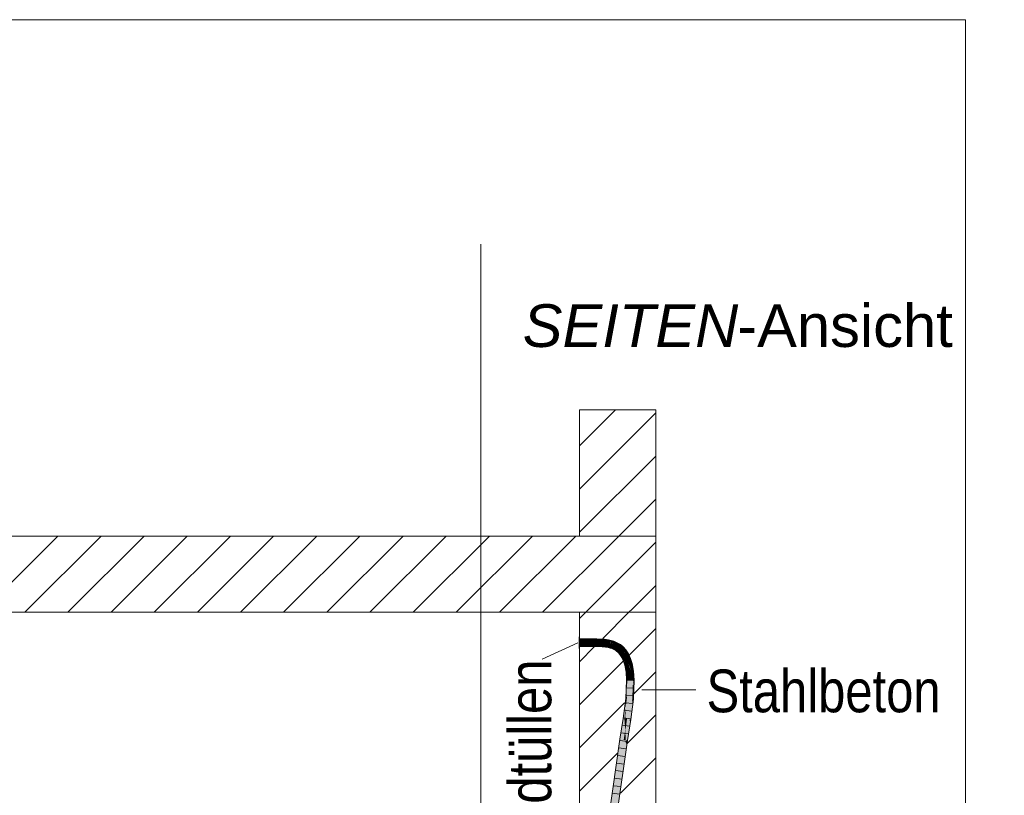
# Model space of a CAD drawing. Extents: x -620 to 300, y 62 to 1107.
# Tile 133 of 256: x 169 to 202, y 652 to 677. Entities that reach past the tile are written whole.
import ezdxf
from ezdxf.lldxf.tags import DXFTag

# ---------------------------------------------------------------- set-up
doc = ezdxf.new("R2010")
doc.units = 0
doc.layers.get('0').update_dxf_attribs({"lineweight": 35})
for name, color, linetype, lineweight, true_color in [('E_Detail_Beschriftung', 7, 'Continuous', 13, 0x009900), ('E_Detail_Wandschraffur', 7, 'Continuous', 5, 0xc0c0c0), ('E_Leerrohr 25-A06G9G0X8I', 7, 'Continuous', 9, 0xff8000), ('E_Leerrohr 25-Shading', 7, 'Continuous', 9, 0xff8000)]:
    doc.layers.add(name, color=color, linetype=linetype, lineweight=lineweight, true_color=true_color)
doc.layers.add('E_Detail_Linie_Text_Bem', color=7, linetype='Continuous', lineweight=13)
doc.styles.get("Standard").update_dxf_attribs({"font": 'ARIALN.TTF'})
tags = doc.linetypes.add('fein_strichliert', pattern=[4, 1, -2, 1]).pattern_tags.tags
tags[8:9] = [DXFTag(74, 4), DXFTag(75, 0), DXFTag(340, '0'), DXFTag(46, 0.0), DXFTag(50, 0.0), DXFTag(44, 0.0), DXFTag(45, 0.0)]
tags[6:7] = [DXFTag(74, 4), DXFTag(75, 0), DXFTag(340, '0'), DXFTag(46, 0.0), DXFTag(50, 0.0), DXFTag(44, 0.0), DXFTag(45, 0.0)]
tags[4:5] = [DXFTag(74, 4), DXFTag(75, 0), DXFTag(340, '0'), DXFTag(46, 0.0), DXFTag(50, 0.0), DXFTag(44, 0.0), DXFTag(45, 0.0)]
tags = doc.linetypes.add('fein_strichliert-A06G9G0V8I', pattern=[4, 1, -2, 1]).pattern_tags.tags
tags[8:9] = [DXFTag(74, 4), DXFTag(75, 0), DXFTag(340, '0'), DXFTag(46, 0.0), DXFTag(50, 0.0), DXFTag(44, 0.0), DXFTag(45, 0.0)]
tags[6:7] = [DXFTag(74, 4), DXFTag(75, 0), DXFTag(340, '0'), DXFTag(46, 0.0), DXFTag(50, 0.0), DXFTag(44, 0.0), DXFTag(45, 0.0)]
tags[4:5] = [DXFTag(74, 4), DXFTag(75, 0), DXFTag(340, '0'), DXFTag(46, 0.0), DXFTag(50, 0.0), DXFTag(44, 0.0), DXFTag(45, 0.0)]
tags = doc.linetypes.add('STRICHPUNKT2-A06G9G0Y8I', pattern=[12.7, 6.35, -3.175, 0, -3.175]).pattern_tags.tags
tags[10:11] = [DXFTag(74, 4), DXFTag(75, 0), DXFTag(340, '0'), DXFTag(46, 0.0), DXFTag(50, 0.0), DXFTag(44, 0.0), DXFTag(45, 0.0)]
tags[8:9] = [DXFTag(74, 4), DXFTag(75, 0), DXFTag(340, '0'), DXFTag(46, 0.0), DXFTag(50, 0.0), DXFTag(44, 0.0), DXFTag(45, 0.0)]
tags[6:7] = [DXFTag(74, 4), DXFTag(75, 0), DXFTag(340, '0'), DXFTag(46, 0.0), DXFTag(50, 0.0), DXFTag(44, 0.0), DXFTag(45, 0.0)]
tags[4:5] = [DXFTag(74, 4), DXFTag(75, 0), DXFTag(340, '0'), DXFTag(46, 0.0), DXFTag(50, 0.0), DXFTag(44, 0.0), DXFTag(45, 0.0)]

# ---------------------------------------------------------------- blocks, each defined once
blk = doc.blocks.new('Shading-A06G9FMP8I', base_point=(188.199, 722.684))
at = {"layer": 'E_Leerrohr 25-Shading', "color": 31, "true_color": 0xecb67f}
for points in [[(187.843, 656.835), (187.843, 657.025), (187.837, 656.835), (187.837, 657.025)], [(187.843, 656.835), (187.843, 657.025), (187.837, 656.835), (187.837, 657.025)], [(187.843, 656.96), (187.843, 656.835), (187.993, 656.96), (188.118, 656.835)], [(187.843, 656.96), (187.843, 656.835), (187.993, 656.96), (188.118, 656.835)], [(188.118, 656.835), (188.183, 656.835), (187.993, 656.96), (188.058, 656.96)], [(188.118, 656.835), (188.183, 656.835), (187.993, 656.96), (188.058, 656.96)], [(188.058, 656.96), (188.183, 656.835), (188.237, 656.96), (188.237, 656.889)], [(188.058, 656.96), (188.183, 656.835), (188.237, 656.96), (188.237, 656.889)], [(188.237, 656.889), (188.183, 656.835), (188.237, 656.849), (188.223, 656.835)], [(188.237, 656.889), (188.183, 656.835), (188.237, 656.849), (188.223, 656.835)], [(187.843, 656.802), (187.843, 656.835), (187.837, 656.802), (187.837, 656.835)], [(187.843, 656.802), (187.843, 656.835), (187.837, 656.802), (187.837, 656.835)], [(187.837, 656.645), (187.843, 656.645), (187.837, 656.802), (187.843, 656.802)], [(187.837, 656.645), (187.843, 656.645), (187.837, 656.802), (187.843, 656.802)], [(187.843, 656.835), (187.843, 656.71), (188.118, 656.835), (187.993, 656.71)], [(187.843, 656.835), (187.843, 656.71), (188.118, 656.835), (187.993, 656.71)], [(187.993, 656.71), (188.058, 656.71), (188.118, 656.835), (188.183, 656.835)], [(187.993, 656.71), (188.058, 656.71), (188.118, 656.835), (188.183, 656.835)], [(188.183, 656.835), (188.058, 656.71), (188.237, 656.781), (188.237, 656.71)], [(188.183, 656.835), (188.058, 656.71), (188.237, 656.781), (188.237, 656.71)], [(188.223, 656.835), (188.183, 656.835), (188.237, 656.82), (188.237, 656.781)], [(188.223, 656.835), (188.183, 656.835), (188.237, 656.82), (188.237, 656.781)], [(188.223, 656.835), (188.237, 656.835), (188.237, 656.849)], [(188.223, 656.835), (188.237, 656.835), (188.237, 656.849)], [(188.237, 656.835), (188.223, 656.835), (188.237, 656.82)], [(188.237, 656.835), (188.223, 656.835), (188.237, 656.82)]]:
    blk.add_solid(points, dxfattribs=at)
at = {"layer": 'E_Leerrohr 25-Shading', "color": 43, "true_color": 0xd7ab7f}
for points in [[(187.843, 656.923), (187.993, 656.961), (187.843, 656.96)], [(187.843, 656.923), (188.026, 656.925), (187.993, 656.961), (188.026, 656.948)], [(188.026, 656.948), (188.026, 656.962), (187.993, 656.961)], [(188.026, 656.962), (188.146, 656.927), (188.058, 656.962)], [(188.026, 656.962), (188.026, 656.948), (188.146, 656.927), (188.081, 656.926)], [(188.026, 656.948), (188.026, 656.925), (188.081, 656.926)], [(188.146, 656.927), (188.217, 656.929), (188.058, 656.962), (188.217, 656.965)], [(188.217, 656.929), (188.219, 656.929), (188.217, 656.965), (188.308, 656.965)], [(188.348, 656.965), (188.308, 656.965), (188.259, 656.929), (188.219, 656.929)], [(188.373, 656.965), (188.348, 656.965), (188.285, 656.929), (188.259, 656.929)], [(188.285, 656.929), (188.41, 656.929), (188.373, 656.965), (188.411, 656.965)], [(188.598, 656.92), (188.6, 656.956), (188.41, 656.929), (188.411, 656.965)], [(188.662, 656.914), (188.666, 656.95), (188.598, 656.92), (188.6, 656.956)], [(188.723, 656.906), (188.728, 656.943), (188.662, 656.914), (188.666, 656.95)], [(188.782, 656.897), (188.788, 656.933), (188.723, 656.906), (188.728, 656.943)], [(188.826, 656.888), (188.834, 656.924), (188.782, 656.897), (188.788, 656.933)], [(188.826, 656.888), (188.878, 656.913), (188.834, 656.924)], [(188.826, 656.888), (188.864, 656.879), (188.878, 656.913), (188.871, 656.884)], [(188.864, 656.879), (188.869, 656.878), (188.871, 656.884)], [(188.869, 656.878), (188.911, 656.866), (188.901, 656.907), (188.922, 656.901)], [(188.869, 656.878), (188.901, 656.907), (188.871, 656.884)], [(188.901, 656.907), (188.878, 656.913), (188.871, 656.884)], [(188.956, 656.852), (188.97, 656.886), (188.911, 656.866), (188.922, 656.901)], [(189.064, 656.805), (189.081, 656.838), (188.956, 656.852), (188.97, 656.886)], [(187.843, 656.71), (188.029, 656.748), (187.843, 656.746)], [(188.029, 656.748), (187.843, 656.71), (188.03, 656.727), (187.996, 656.713)], [(187.843, 656.71), (187.993, 656.711), (187.996, 656.713)], [(187.996, 656.713), (187.993, 656.711), (188.03, 656.713), (188.03, 656.712)], [(188.03, 656.727), (187.996, 656.713), (188.03, 656.713)], [(188.029, 656.748), (188.03, 656.727), (188.081, 656.749)], [(188.146, 656.751), (188.03, 656.727), (188.063, 656.714), (188.03, 656.713)], [(188.03, 656.727), (188.146, 656.751), (188.081, 656.749)], [(188.03, 656.713), (188.03, 656.712), (188.063, 656.714), (188.058, 656.712)], [(188.063, 656.714), (188.058, 656.712), (188.219, 656.719), (188.219, 656.715)], [(188.177, 656.751), (188.146, 656.751), (188.219, 656.719), (188.063, 656.714)], [(188.219, 656.752), (188.177, 656.751), (188.219, 656.745)], [(188.177, 656.751), (188.219, 656.719), (188.219, 656.745)], [(188.219, 656.752), (188.219, 656.752), (188.249, 656.74), (188.219, 656.745)], [(188.317, 656.728), (188.259, 656.752), (188.249, 656.74), (188.219, 656.752)], [(188.219, 656.745), (188.219, 656.719), (188.249, 656.74), (188.298, 656.719)], [(188.219, 656.719), (188.219, 656.715), (188.298, 656.719), (188.308, 656.715)], [(188.298, 656.719), (188.338, 656.719), (188.249, 656.74), (188.317, 656.728)], [(188.36, 656.721), (188.285, 656.752), (188.317, 656.728), (188.259, 656.752)], [(188.373, 656.715), (188.405, 656.715), (188.285, 656.752), (188.406, 656.752)], [(188.348, 656.715), (188.338, 656.719), (188.308, 656.715), (188.298, 656.719)], [(188.338, 656.719), (188.363, 656.719), (188.317, 656.728), (188.36, 656.721)], [(188.373, 656.715), (188.363, 656.719), (188.348, 656.715), (188.338, 656.719)], [(188.405, 656.715), (188.586, 656.707), (188.406, 656.752), (188.588, 656.742)], [(188.406, 656.752), (188.588, 656.742), (188.578, 656.744), (188.588, 656.742)], [(188.588, 656.742), (188.588, 656.743), (188.578, 656.744)], [(188.586, 656.707), (188.639, 656.702), (188.588, 656.742), (188.642, 656.735)], [(188.588, 656.742), (188.642, 656.735), (188.588, 656.743), (188.643, 656.738)], [(188.643, 656.738), (188.643, 656.738), (188.588, 656.743)], [(188.639, 656.702), (188.693, 656.695), (188.642, 656.735), (188.697, 656.727)], [(188.642, 656.735), (188.697, 656.727), (188.643, 656.738), (188.698, 656.73)], [(188.693, 656.695), (188.745, 656.687), (188.697, 656.727), (188.75, 656.717)], [(188.697, 656.727), (188.75, 656.717), (188.698, 656.73), (188.751, 656.72)], [(188.698, 656.73), (188.751, 656.72), (188.698, 656.731), (188.751, 656.722)], [(188.745, 656.687), (188.781, 656.679), (188.75, 656.717), (188.787, 656.708)], [(188.75, 656.717), (188.787, 656.708), (188.751, 656.72), (188.788, 656.711)], [(188.788, 656.713), (188.789, 656.715), (188.751, 656.722), (188.751, 656.723)], [(188.751, 656.72), (188.788, 656.711), (188.751, 656.722), (188.788, 656.713)], [(188.781, 656.679), (188.817, 656.671), (188.787, 656.708), (188.823, 656.698)], [(188.787, 656.708), (188.823, 656.698), (188.788, 656.711), (188.824, 656.701)], [(188.788, 656.713), (188.825, 656.704), (188.789, 656.715), (188.825, 656.706)], [(188.788, 656.711), (188.824, 656.701), (188.788, 656.713), (188.825, 656.704)], [(188.817, 656.671), (188.85, 656.662), (188.823, 656.698), (188.858, 656.686)], [(188.823, 656.698), (188.858, 656.686), (188.824, 656.701), (188.859, 656.69)], [(188.824, 656.701), (188.859, 656.69), (188.825, 656.704), (188.86, 656.693)], [(188.86, 656.695), (188.861, 656.697), (188.825, 656.706), (188.826, 656.707)], [(188.825, 656.704), (188.86, 656.693), (188.825, 656.706), (188.86, 656.695)], [(188.858, 656.686), (188.85, 656.662), (188.86, 656.685)], [(188.86, 656.685), (188.85, 656.662), (188.884, 656.67), (188.877, 656.653)], [(188.859, 656.69), (188.858, 656.686), (188.862, 656.689), (188.86, 656.685)], [(188.862, 656.689), (188.863, 656.692), (188.859, 656.69), (188.86, 656.693)], [(188.864, 656.694), (188.864, 656.696), (188.86, 656.695), (188.861, 656.697)], [(188.86, 656.693), (188.863, 656.692), (188.86, 656.695), (188.864, 656.694)], [(188.877, 656.679), (188.872, 656.685), (188.86, 656.685), (188.862, 656.689)], [(188.86, 656.685), (188.884, 656.67), (188.877, 656.679)], [(188.862, 656.689), (188.872, 656.685), (188.863, 656.692), (188.869, 656.689)], [(188.863, 656.692), (188.869, 656.689), (188.864, 656.694), (188.866, 656.693)], [(188.866, 656.693), (188.864, 656.696), (188.864, 656.694)], [(188.884, 656.67), (188.891, 656.687), (188.864, 656.696)], [(188.877, 656.653), (188.901, 656.643), (188.884, 656.67)], [(188.901, 656.643), (188.891, 656.687), (188.884, 656.67)], [(188.891, 656.687), (188.901, 656.643), (188.983, 656.645), (188.967, 656.615)], [(188.891, 656.687), (188.891, 656.687), (188.984, 656.648), (188.983, 656.645)], [(188.967, 656.615), (189.041, 656.57), (188.983, 656.645), (189.058, 656.594)], [(188.983, 656.645), (189.058, 656.594), (188.984, 656.648), (189.061, 656.598)], [(189.061, 656.598), (189.062, 656.6), (188.984, 656.648)], [(189.041, 656.57), (189.106, 656.516), (189.058, 656.594), (189.121, 656.532)], [(189.058, 656.594), (189.121, 656.532), (189.061, 656.598), (189.126, 656.537)], [(189.061, 656.598), (189.126, 656.537), (189.062, 656.6), (189.13, 656.541)], [(189.13, 656.541), (189.132, 656.543), (189.062, 656.6)], [(189.165, 656.744), (189.186, 656.774), (189.064, 656.805), (189.081, 656.838)], [(189.254, 656.67), (189.279, 656.697), (189.165, 656.744), (189.186, 656.774)], [(189.332, 656.584), (189.361, 656.606), (189.254, 656.67), (189.279, 656.697)], [(189.332, 656.584), (189.334, 656.581), (189.361, 656.606), (189.37, 656.592)], [(189.334, 656.581), (189.416, 656.456), (189.37, 656.592), (189.448, 656.474)], [(189.106, 656.516), (189.162, 656.455), (189.121, 656.532), (189.171, 656.462)], [(189.121, 656.532), (189.171, 656.462), (189.126, 656.537), (189.179, 656.468)], [(189.126, 656.537), (189.179, 656.468), (189.13, 656.541), (189.185, 656.472)], [(189.13, 656.541), (189.185, 656.472), (189.132, 656.543), (189.189, 656.476)], [(189.189, 656.476), (189.191, 656.477), (189.132, 656.543)], [(189.162, 656.455), (189.212, 656.379), (189.171, 656.462)], [(189.171, 656.462), (189.212, 656.379), (189.179, 656.468), (189.204, 656.42)], [(189.179, 656.468), (189.204, 656.42), (189.185, 656.472), (189.197, 656.45)], [(189.185, 656.472), (189.197, 656.45), (189.189, 656.476), (189.193, 656.469)], [(189.193, 656.469), (189.191, 656.477), (189.189, 656.476)], [(189.193, 656.469), (189.252, 656.366), (189.191, 656.477), (189.258, 656.369)], [(189.258, 656.369), (189.261, 656.371), (189.191, 656.477)], [(189.245, 656.362), (189.252, 656.366), (189.197, 656.45), (189.193, 656.469)], [(189.197, 656.45), (189.204, 656.42), (189.245, 656.362), (189.236, 656.357)], [(189.204, 656.42), (189.212, 656.379), (189.236, 656.357), (189.229, 656.353)], [(189.229, 656.353), (189.253, 656.302), (189.236, 656.357)], [(189.236, 656.357), (189.253, 656.302), (189.245, 656.362), (189.256, 656.328)], [(189.245, 656.362), (189.256, 656.328), (189.252, 656.366), (189.259, 656.349)], [(189.252, 656.366), (189.259, 656.349), (189.258, 656.369), (189.26, 656.363)], [(189.256, 656.328), (189.253, 656.302), (189.286, 656.237), (189.283, 656.236)], [(189.259, 656.349), (189.256, 656.328), (189.297, 656.241), (189.286, 656.237)], [(189.26, 656.363), (189.261, 656.371), (189.258, 656.369)], [(189.297, 656.241), (189.306, 656.245), (189.259, 656.349), (189.26, 656.363)], [(189.26, 656.363), (189.262, 656.37), (189.261, 656.371)], [(189.26, 656.363), (189.306, 656.245), (189.262, 656.37), (189.313, 656.247)], [(189.313, 656.247), (189.317, 656.249), (189.262, 656.37)], [(189.286, 656.237), (189.283, 656.236), (189.287, 656.232)], [(189.287, 656.232), (189.283, 656.236), (189.29, 656.212)], [(189.297, 656.241), (189.286, 656.237), (189.301, 656.219), (189.287, 656.232)], [(189.301, 656.219), (189.314, 656.206), (189.297, 656.241), (189.306, 656.245)], [(189.306, 656.245), (189.314, 656.206), (189.313, 656.247), (189.327, 656.195)], [(189.313, 656.247), (189.327, 656.195), (189.317, 656.249), (189.335, 656.187)], [(189.482, 656.312), (189.517, 656.325), (189.416, 656.456), (189.448, 656.474)], [(189.532, 656.152), (189.568, 656.16), (189.482, 656.312), (189.517, 656.325)], [(189.301, 656.219), (189.287, 656.232), (189.324, 656.107), (189.29, 656.212)], [(189.324, 656.107), (189.314, 656.206), (189.301, 656.219)], [(189.324, 656.107), (189.324, 656.104), (189.314, 656.206), (189.33, 656.137)], [(189.314, 656.206), (189.33, 656.137), (189.327, 656.195), (189.334, 656.164)], [(189.33, 656.137), (189.324, 656.104), (189.337, 656.107)], [(189.337, 656.107), (189.324, 656.104), (189.345, 655.991)], [(189.327, 656.195), (189.334, 656.164), (189.335, 656.187), (189.337, 656.18)], [(189.337, 656.107), (189.348, 656.11), (189.33, 656.137), (189.334, 656.164)], [(189.334, 656.164), (189.34, 656.17), (189.337, 656.18)], [(189.334, 656.164), (189.348, 656.11), (189.34, 656.17), (189.349, 656.11)], [(189.337, 656.18), (189.338, 656.184), (189.335, 656.187)], [(189.34, 656.17), (189.338, 656.184), (189.337, 656.18)], [(189.367, 655.87), (189.353, 656.065), (189.337, 656.107), (189.348, 656.11)], [(189.367, 655.87), (189.337, 656.107), (189.345, 655.991)], [(189.338, 656.184), (189.34, 656.17), (189.36, 656.112), (189.357, 656.112)], [(189.34, 656.17), (189.349, 656.11), (189.357, 656.112)], [(189.353, 656.065), (189.349, 656.11), (189.348, 656.11)], [(189.349, 656.11), (189.372, 655.87), (189.357, 656.112), (189.387, 655.872)], [(189.372, 655.87), (189.349, 656.11), (189.372, 655.87), (189.353, 656.065)], [(189.353, 656.065), (189.367, 655.87), (189.372, 655.87)], [(189.357, 656.112), (189.36, 656.112), (189.36, 656.112)], [(189.357, 656.112), (189.387, 655.872), (189.36, 656.112), (189.397, 655.873)], [(189.397, 655.873), (189.403, 655.874), (189.36, 656.112)], [(189.579, 655.895), (189.615, 655.9), (189.532, 656.152), (189.568, 656.16)], [(189.372, 655.87), (189.367, 655.87), (189.37, 655.819)], [(189.372, 655.87), (189.372, 655.87), (189.379, 655.694), (189.37, 655.819)], [(189.372, 655.87), (189.379, 655.694), (189.387, 655.872), (189.387, 655.752)], [(189.387, 655.752), (189.379, 655.694), (189.386, 655.611), (189.385, 655.611)], [(189.381, 655.519), (189.385, 655.601), (189.384, 655.594)], [(189.381, 655.519), (189.383, 655.439), (189.385, 655.601), (189.387, 655.476)], [(189.385, 655.601), (189.385, 655.611), (189.384, 655.594)], [(189.386, 655.611), (189.385, 655.611), (189.385, 655.601)], [(189.402, 655.611), (189.386, 655.611), (189.387, 655.476), (189.385, 655.601)], [(189.398, 655.834), (189.387, 655.752), (189.402, 655.611), (189.386, 655.611)], [(189.387, 655.872), (189.387, 655.752), (189.397, 655.873), (189.398, 655.834)], [(189.387, 655.476), (189.39, 655.323), (189.402, 655.611), (189.415, 655.611)], [(189.415, 655.611), (189.39, 655.323), (189.421, 655.611), (189.392, 655.172)], [(189.392, 655.172), (189.395, 655.007), (189.421, 655.611)], [(189.398, 655.834), (189.403, 655.874), (189.397, 655.873)], [(189.402, 655.611), (189.415, 655.611), (189.398, 655.834), (189.403, 655.874)], [(189.415, 655.611), (189.421, 655.611), (189.403, 655.874)], [(189.579, 655.895), (189.634, 655.609), (189.615, 655.9)], [(189.579, 655.895), (189.579, 655.889), (189.634, 655.609), (189.619, 655.609)], [(189.619, 655.609), (189.579, 655.889), (189.6, 655.609), (189.596, 655.643)], [(189.604, 655.265), (189.6, 655.597), (189.588, 655.386), (189.598, 655.609)], [(189.596, 655.643), (189.598, 655.609), (189.6, 655.609)], [(189.6, 655.609), (189.598, 655.609), (189.6, 655.597)], [(189.619, 655.609), (189.6, 655.609), (189.627, 655.43), (189.6, 655.597)], [(189.616, 655.177), (189.627, 655.43), (189.609, 655.228), (189.6, 655.597)], [(189.609, 655.228), (189.6, 655.597), (189.604, 655.265)], [(189.627, 655.43), (189.634, 655.609), (189.619, 655.609)], [(189.381, 655.519), (189.359, 655.01), (189.372, 655.009)], [(189.387, 655.293), (189.374, 655.15), (189.382, 655.008), (189.372, 655.009)], [(189.379, 655.402), (189.374, 655.15), (189.383, 655.439), (189.387, 655.293)], [(189.383, 655.439), (189.381, 655.519), (189.379, 655.402)], [(189.387, 655.293), (189.382, 655.008), (189.391, 655.153)], [(189.387, 655.476), (189.383, 655.439), (189.39, 655.323), (189.387, 655.293)], [(189.39, 655.323), (189.387, 655.293), (189.392, 655.172), (189.391, 655.153)], [(189.588, 655.385), (189.571, 654.992), (189.591, 654.99)], [(189.588, 655.385), (189.608, 654.989), (189.588, 655.386), (189.604, 655.265)], [(189.608, 654.989), (189.588, 655.385), (189.591, 654.99)], [(189.359, 655.01), (189.276, 654.353), (189.352, 654.662), (189.313, 654.348)], [(189.359, 655.01), (189.352, 654.662), (189.372, 655.009)], [(189.367, 654.919), (189.352, 654.662), (189.382, 655.008), (189.395, 655.007)], [(189.372, 655.009), (189.367, 654.919), (189.382, 655.008)], [(189.382, 655.008), (189.395, 655.007), (189.391, 655.153)], [(189.391, 655.153), (189.395, 655.007), (189.392, 655.172)], [(189.571, 654.992), (189.488, 654.323), (189.572, 654.992), (189.49, 654.322)], [(189.568, 654.96), (189.49, 654.322), (189.516, 654.319)], [(189.516, 654.319), (189.568, 654.963), (189.568, 654.96)], [(189.516, 654.319), (189.574, 654.719), (189.568, 654.963), (189.574, 654.75)], [(189.574, 654.75), (189.572, 654.992), (189.568, 654.963)], [(189.591, 654.99), (189.572, 654.992), (189.575, 654.725), (189.574, 654.75)], [(189.574, 654.719), (189.608, 654.989), (189.591, 654.99)], [(189.613, 655.096), (189.609, 655.228), (189.608, 654.989), (189.604, 655.265)], [(189.613, 655.096), (189.616, 655.177), (189.609, 655.228)], [(189.574, 654.719), (189.516, 654.319), (189.524, 654.318)], [(189.574, 654.75), (189.574, 654.719), (189.575, 654.725)], [(189.276, 654.353), (189.168, 653.67), (189.313, 654.348), (189.2, 653.666)], [(189.2, 653.666), (189.204, 653.665), (189.313, 654.348)], [(189.488, 654.323), (189.379, 653.64), (189.49, 654.322)], [(189.49, 654.322), (189.379, 653.64), (189.498, 654.153), (189.416, 653.635)], [(189.49, 654.322), (189.498, 654.153), (189.516, 654.319)], [(189.498, 654.153), (189.524, 654.318), (189.516, 654.319)], [(189.168, 653.67), (188.902, 651.798), (189.204, 653.665), (188.866, 651.281)], [(189.363, 653.525), (188.866, 650.026), (189.4, 653.522), (188.902, 650.023)], [(189.416, 653.635), (189.379, 653.64), (189.4, 653.522), (189.363, 653.525)]]:
    blk.add_solid(points, dxfattribs=at)
at = {"layer": 'E_Leerrohr 25-Shading', "color": 31, "true_color": 0xfabd7f}
for points in [[(188.028, 656.837), (188.026, 656.925), (187.843, 656.835), (187.843, 656.923)], [(188.026, 656.925), (188.028, 656.837), (188.081, 656.926), (188.118, 656.839)], [(188.118, 656.839), (188.183, 656.84), (188.081, 656.926), (188.146, 656.927)], [(188.146, 656.927), (188.183, 656.84), (188.217, 656.929), (188.217, 656.924)], [(188.183, 656.84), (188.218, 656.84), (188.217, 656.924)], [(188.219, 656.929), (188.217, 656.929), (188.217, 656.924)], [(188.218, 656.84), (188.219, 656.929), (188.217, 656.924)], [(188.259, 656.929), (188.219, 656.929), (188.223, 656.84), (188.218, 656.84)], [(188.285, 656.929), (188.259, 656.929), (188.248, 656.84), (188.223, 656.84)], [(188.248, 656.84), (188.408, 656.84), (188.285, 656.929), (188.41, 656.929)], [(188.408, 656.84), (188.593, 656.836), (188.41, 656.929), (188.598, 656.92)], [(188.653, 656.833), (188.662, 656.914), (188.593, 656.836), (188.598, 656.92)], [(188.712, 656.829), (188.723, 656.906), (188.653, 656.833), (188.662, 656.914)], [(188.769, 656.825), (188.782, 656.897), (188.712, 656.829), (188.723, 656.906)], [(188.812, 656.821), (188.826, 656.888), (188.769, 656.825), (188.782, 656.897)], [(188.826, 656.888), (188.812, 656.821), (188.864, 656.879), (188.821, 656.82)], [(188.028, 656.835), (188.028, 656.837), (187.843, 656.835)], [(187.843, 656.746), (188.029, 656.748), (187.843, 656.835), (188.028, 656.835)], [(188.118, 656.839), (188.028, 656.837), (188.117, 656.836), (188.028, 656.835)], [(188.117, 656.836), (188.028, 656.835), (188.115, 656.832), (188.028, 656.833)], [(188.028, 656.833), (188.029, 656.748), (188.115, 656.832), (188.081, 656.749)], [(188.109, 656.818), (188.081, 656.749), (188.155, 656.773), (188.146, 656.751)], [(188.179, 656.831), (188.115, 656.832), (188.155, 656.773), (188.109, 656.818)], [(188.117, 656.836), (188.115, 656.832), (188.181, 656.836), (188.179, 656.831)], [(188.183, 656.84), (188.118, 656.839), (188.181, 656.836), (188.117, 656.836)], [(188.146, 656.751), (188.177, 656.752), (188.155, 656.773)], [(188.177, 656.752), (188.146, 656.751), (188.177, 656.751)], [(188.177, 656.752), (188.179, 656.831), (188.155, 656.773)], [(188.177, 656.752), (188.219, 656.753), (188.179, 656.831), (188.187, 656.831)], [(188.219, 656.752), (188.219, 656.753), (188.177, 656.751), (188.177, 656.752)], [(188.179, 656.831), (188.187, 656.831), (188.181, 656.836), (188.184, 656.836)], [(188.184, 656.836), (188.183, 656.84), (188.181, 656.836)], [(188.218, 656.836), (188.218, 656.84), (188.184, 656.836), (188.183, 656.84)], [(188.218, 656.831), (188.218, 656.836), (188.187, 656.831), (188.184, 656.836)], [(188.187, 656.831), (188.219, 656.753), (188.218, 656.831)], [(188.224, 656.836), (188.223, 656.84), (188.218, 656.836), (188.218, 656.84)], [(188.227, 656.831), (188.224, 656.836), (188.218, 656.831), (188.218, 656.836)], [(188.218, 656.831), (188.219, 656.752), (188.227, 656.831), (188.259, 656.752)], [(188.248, 656.84), (188.223, 656.84), (188.25, 656.836), (188.224, 656.836)], [(188.224, 656.836), (188.227, 656.831), (188.25, 656.836), (188.252, 656.831)], [(188.227, 656.831), (188.259, 656.752), (188.252, 656.831), (188.285, 656.752)], [(188.285, 656.752), (188.406, 656.752), (188.248, 656.84), (188.408, 656.84)], [(188.406, 656.752), (188.578, 656.744), (188.408, 656.84), (188.492, 656.836)], [(188.493, 656.838), (188.408, 656.84), (188.492, 656.836)], [(188.593, 656.836), (188.493, 656.838), (188.593, 656.832), (188.492, 656.836)], [(188.578, 656.744), (188.588, 656.743), (188.492, 656.836), (188.593, 656.832)], [(188.643, 656.738), (188.652, 656.826), (188.588, 656.743), (188.593, 656.832)], [(188.593, 656.836), (188.593, 656.832), (188.653, 656.833), (188.652, 656.828)], [(188.593, 656.832), (188.652, 656.826), (188.652, 656.828)], [(188.698, 656.731), (188.71, 656.819), (188.643, 656.738), (188.652, 656.826)], [(188.653, 656.833), (188.652, 656.828), (188.712, 656.829), (188.711, 656.823)], [(188.652, 656.828), (188.652, 656.826), (188.711, 656.823), (188.71, 656.819)], [(188.751, 656.723), (188.767, 656.81), (188.698, 656.731), (188.71, 656.819)], [(188.768, 656.817), (188.711, 656.823), (188.767, 656.812), (188.71, 656.82)], [(188.71, 656.82), (188.71, 656.819), (188.767, 656.812), (188.767, 656.81)], [(188.712, 656.829), (188.711, 656.823), (188.769, 656.825), (188.768, 656.817)], [(188.789, 656.715), (188.808, 656.802), (188.751, 656.723), (188.767, 656.81)], [(188.81, 656.811), (188.768, 656.817), (188.809, 656.806), (188.767, 656.812)], [(188.767, 656.812), (188.767, 656.81), (188.809, 656.806), (188.808, 656.802)], [(188.769, 656.825), (188.768, 656.817), (188.812, 656.821), (188.81, 656.811)], [(188.826, 656.707), (188.847, 656.792), (188.789, 656.715), (188.808, 656.802)], [(188.811, 656.806), (188.808, 656.802), (188.849, 656.8), (188.847, 656.792)], [(188.809, 656.806), (188.808, 656.802), (188.811, 656.806)], [(188.814, 656.811), (188.81, 656.811), (188.811, 656.806), (188.809, 656.806)], [(188.821, 656.82), (188.812, 656.821), (188.814, 656.811), (188.81, 656.811)], [(188.851, 656.806), (188.814, 656.811), (188.849, 656.8), (188.811, 656.806)], [(188.853, 656.816), (188.821, 656.82), (188.851, 656.806), (188.814, 656.811)], [(188.826, 656.707), (188.849, 656.792), (188.847, 656.792)], [(188.826, 656.707), (188.861, 656.697), (188.849, 656.792), (188.863, 656.704)], [(188.849, 656.8), (188.847, 656.792), (188.851, 656.799), (188.849, 656.792)], [(188.849, 656.792), (188.886, 656.782), (188.869, 656.878), (188.911, 656.866)], [(188.849, 656.792), (188.869, 656.878), (188.853, 656.816)], [(188.852, 656.806), (188.851, 656.806), (188.851, 656.799), (188.849, 656.8)], [(188.863, 656.704), (188.886, 656.782), (188.849, 656.792)], [(188.853, 656.816), (188.851, 656.806), (188.852, 656.806)], [(188.853, 656.816), (188.869, 656.878), (188.864, 656.879)], [(188.861, 656.697), (188.864, 656.696), (188.863, 656.704)], [(188.864, 656.696), (188.886, 656.782), (188.863, 656.704)], [(188.864, 656.696), (188.891, 656.687), (188.886, 656.782), (188.923, 656.77)], [(188.923, 656.77), (188.956, 656.852), (188.886, 656.782), (188.911, 656.866)], [(188.984, 656.648), (189.024, 656.727), (188.891, 656.687), (188.923, 656.77)], [(188.923, 656.77), (189.024, 656.727), (188.924, 656.77), (189.028, 656.734)], [(189.028, 656.734), (189.064, 656.805), (188.924, 656.77), (188.956, 656.852)], [(189.062, 656.6), (189.114, 656.672), (188.984, 656.648), (189.024, 656.727)], [(189.028, 656.734), (189.024, 656.727), (189.127, 656.691), (189.118, 656.678)], [(189.024, 656.727), (189.114, 656.672), (189.118, 656.678)], [(189.127, 656.691), (189.165, 656.744), (189.028, 656.734), (189.064, 656.805)], [(189.132, 656.543), (189.193, 656.607), (189.062, 656.6), (189.114, 656.672)], [(189.209, 656.623), (189.118, 656.678), (189.198, 656.612), (189.114, 656.672)], [(189.114, 656.672), (189.193, 656.607), (189.198, 656.612)], [(189.127, 656.691), (189.118, 656.678), (189.225, 656.64), (189.209, 656.623)], [(189.225, 656.64), (189.254, 656.67), (189.127, 656.691), (189.165, 656.744)], [(189.191, 656.477), (189.262, 656.531), (189.132, 656.543), (189.193, 656.607)], [(189.209, 656.623), (189.193, 656.607), (189.299, 656.559), (189.262, 656.531)], [(189.225, 656.64), (189.209, 656.623), (189.325, 656.578), (189.299, 656.559)], [(189.325, 656.578), (189.332, 656.584), (189.225, 656.64), (189.254, 656.67)], [(189.325, 656.578), (189.262, 656.531), (189.333, 656.573), (189.32, 656.442)], [(189.32, 656.442), (189.339, 656.414), (189.334, 656.581), (189.416, 656.456)], [(189.332, 656.584), (189.325, 656.578), (189.334, 656.581), (189.333, 656.573)], [(189.191, 656.477), (189.32, 656.442), (189.262, 656.531)], [(189.191, 656.477), (189.261, 656.371), (189.32, 656.442), (189.323, 656.405)], [(189.261, 656.371), (189.317, 656.249), (189.323, 656.405), (189.334, 656.255)], [(189.317, 656.249), (189.338, 656.184), (189.334, 656.255)], [(189.323, 656.405), (189.339, 656.414), (189.32, 656.442)], [(189.334, 656.255), (189.4, 656.281), (189.323, 656.405), (189.339, 656.414)], [(189.338, 656.184), (189.4, 656.281), (189.334, 656.255)], [(189.338, 656.184), (189.36, 656.112), (189.4, 656.281), (189.446, 656.132)], [(189.339, 656.414), (189.41, 656.285), (189.416, 656.456), (189.482, 656.312)], [(189.339, 656.414), (189.4, 656.281), (189.41, 656.285)], [(189.41, 656.285), (189.4, 656.281), (189.479, 656.14), (189.456, 656.135)], [(189.4, 656.281), (189.446, 656.132), (189.456, 656.135)], [(189.479, 656.14), (189.532, 656.152), (189.41, 656.285), (189.482, 656.312)], [(189.403, 655.874), (189.491, 655.885), (189.36, 656.112), (189.446, 656.132)], [(189.533, 655.89), (189.446, 656.132), (189.507, 655.886)], [(189.446, 656.132), (189.491, 655.885), (189.507, 655.886)], [(189.479, 656.14), (189.456, 656.135), (189.577, 655.895), (189.533, 655.89)], [(189.577, 655.895), (189.579, 655.895), (189.479, 656.14), (189.532, 656.152)], [(189.421, 655.611), (189.395, 655.007), (189.482, 655.61), (189.395, 655.007)], [(189.395, 655.007), (189.483, 654.999), (189.482, 655.61), (189.51, 655.61)], [(189.421, 655.611), (189.51, 655.61), (189.403, 655.874), (189.491, 655.885)], [(189.483, 654.999), (189.571, 654.992), (189.51, 655.61), (189.598, 655.609)], [(189.507, 655.886), (189.491, 655.885), (189.507, 655.885)], [(189.507, 655.885), (189.491, 655.885), (189.559, 655.61), (189.51, 655.61)], [(189.534, 655.887), (189.533, 655.89), (189.507, 655.885), (189.507, 655.886)], [(189.598, 655.609), (189.534, 655.887), (189.559, 655.61), (189.507, 655.885)], [(189.577, 655.895), (189.533, 655.89), (189.579, 655.889), (189.534, 655.887)], [(189.579, 655.889), (189.534, 655.887), (189.596, 655.643)], [(189.534, 655.887), (189.598, 655.609), (189.596, 655.643)], [(189.579, 655.889), (189.579, 655.895), (189.577, 655.895)], [(189.4, 654.375), (189.395, 655.007), (189.349, 654.342), (189.352, 654.662)], [(189.483, 654.999), (189.395, 655.007), (189.4, 654.375)], [(189.4, 654.335), (189.488, 654.323), (189.483, 654.999), (189.571, 654.992)], [(189.483, 654.999), (189.483, 654.999), (189.4, 654.335), (189.4, 654.375)], [(189.352, 654.662), (189.313, 654.348), (189.349, 654.342)], [(189.342, 653.99), (189.313, 654.348), (189.292, 653.653), (189.204, 653.665)], [(189.349, 654.342), (189.313, 654.348), (189.344, 653.998), (189.342, 653.99)], [(189.344, 653.998), (189.343, 653.978), (189.395, 654.336), (189.4, 654.335)], [(189.4, 654.335), (189.343, 653.978), (189.345, 653.946)], [(189.349, 654.342), (189.344, 653.998), (189.395, 654.336)], [(189.379, 653.64), (189.4, 654.335), (189.358, 653.643), (189.345, 653.946)], [(189.4, 654.375), (189.349, 654.342), (189.395, 654.336)], [(189.4, 654.335), (189.379, 653.64), (189.488, 654.323)], [(189.4, 654.335), (189.4, 654.375), (189.395, 654.336)], [(189.343, 653.978), (189.342, 653.99), (189.292, 653.653)], [(189.343, 653.978), (189.292, 653.653), (189.358, 653.643)], [(189.342, 653.99), (189.343, 653.978), (189.344, 653.998)], [(189.204, 653.665), (188.866, 651.281), (189.292, 653.653), (188.851, 650.547)], [(189.358, 653.643), (189.292, 653.653), (188.866, 650.026), (188.851, 650.547)], [(189.358, 653.643), (188.866, 650.026), (189.363, 653.525)], [(189.379, 653.64), (189.358, 653.643), (189.363, 653.525)]]:
    blk.add_solid(points, dxfattribs=at)
blk = doc.blocks.new('Referenz-A06G9G0Z8I')
at = {"layer": 'E_Detail_Linie_Text_Bem', "linetype": 'fein_strichliert-A06G9G0V8I', "ltscale": 0.65}
for p, q in [((200.496, 677.262), (137.726, 677.262)), ((200.496, 615.945), (200.496, 677.262)), ((184.615, 617.026), (184.615, 669.906))]:
    blk.add_line(p, q, dxfattribs=at)
at = {"layer": 'E_Detail_Linie_Text_Bem', "linetype": 'Continuous', "ltscale": 0.13}
for p, q in [((187.843, 664.469), (190.343, 664.469)), ((187.843, 660.334), (187.843, 664.469)), ((190.343, 664.469), (190.343, 660.334)), ((190.343, 660.334), (139.016, 660.334)), ((190.343, 660.334), (187.843, 660.334)), ((190.343, 657.834), (190.343, 660.334)), ((139.016, 657.834), (187.843, 657.834)), ((149.408, 657.834), (190.343, 657.834)), ((187.843, 657.834), (190.343, 657.834)), ((187.843, 646.034), (187.843, 657.834)), ((190.343, 657.834), (190.343, 617.834))]:
    blk.add_line(p, q, dxfattribs=at)
at = {"layer": 'E_Detail_Linie_Text_Bem', "color": 0, "linetype": 'Continuous', "ltscale": 0.13}
for p, q in [((186.615, 656.297), (187.784, 656.829)), ((191.652, 655.289), (189.887, 655.289))]:
    blk.add_line(p, q, dxfattribs=at)
at = {"layer": 'E_Detail_Wandschraffur', "linetype": 'ByBlock', "ltscale": 0.13}
for p, q in [((187.843, 663.286), (189.026, 664.469)), ((187.843, 660.457), (190.343, 662.957)), ((168.25, 657.834), (170.75, 660.334)), ((171.078, 657.834), (173.578, 660.334)), ((173.906, 657.834), (176.406, 660.334)), ((176.735, 657.834), (179.235, 660.334)), ((179.563, 657.834), (182.063, 660.334)), ((182.392, 657.834), (184.892, 660.334)), ((185.22, 657.834), (187.72, 660.334)), ((188.049, 657.834), (190.343, 660.129)), ((187.843, 657.629), (188.049, 657.834)), ((189.475, 656.432), (190.343, 657.3)), ((187.843, 654.8), (189.272, 656.23)), ((189.42, 653.549), (190.343, 654.472)), ((187.843, 651.972), (189.094, 653.223))]:
    blk.add_line(p, q, dxfattribs=at)
at = {"layer": 'E_Detail_Wandschraffur', "linetype": 'fein_strichliert', "ltscale": 0.13}
for p, q in [((187.843, 661.871), (190.343, 664.371)), ((189.134, 660.334), (190.343, 661.543)), ((169.664, 657.834), (172.164, 660.334)), ((172.492, 657.834), (174.992, 660.334)), ((175.321, 657.834), (177.821, 660.334)), ((178.149, 657.834), (180.649, 660.334)), ((180.978, 657.834), (183.478, 660.334)), ((183.806, 657.834), (186.306, 660.334)), ((186.634, 657.834), (189.134, 660.334)), ((189.565, 657.937), (190.343, 658.715)), ((189.463, 657.834), (189.565, 657.937)), ((188.605, 656.977), (189.463, 657.834)), ((187.843, 656.215), (188.338, 656.71)), ((189.589, 655.132), (190.343, 655.886)), ((187.843, 653.386), (189.322, 654.866)), ((189.187, 651.902), (190.343, 653.058))]:
    blk.add_line(p, q, dxfattribs=at)
at = {"layer": 'E_Leerrohr 25-A06G9G0X8I', "linetype": 'Continuous', "ltscale": 0.13}
for p, q in [((187.843, 657.025), (187.837, 657.025)), ((187.837, 656.913), (187.837, 657.025)), ((187.843, 657.025), (187.837, 657.025)), ((187.837, 656.913), (187.837, 657.025)), ((187.837, 656.756), (187.837, 656.913)), ((187.837, 656.756), (187.837, 656.913)), ((187.843, 656.913), (187.843, 657.025)), ((187.843, 656.913), (187.843, 657.025)), ((188.026, 656.962), (187.843, 656.96)), ((188.237, 656.96), (187.843, 656.96)), ((187.843, 656.886), (187.843, 656.96)), ((187.843, 656.96), (187.843, 656.71)), ((188.237, 656.96), (187.843, 656.96)), ((187.843, 656.886), (187.843, 656.96)), ((187.843, 656.756), (187.843, 656.913)), ((187.843, 656.756), (187.843, 656.913)), ((187.843, 656.783), (187.843, 656.886)), ((187.843, 656.783), (187.843, 656.886)), ((188.217, 656.965), (188.026, 656.962)), ((188.072, 656.955), (188.076, 656.72)), ((188.411, 656.965), (188.217, 656.965)), ((188.237, 656.886), (188.237, 656.96)), ((188.237, 656.886), (188.237, 656.96)), ((188.237, 656.783), (188.237, 656.886)), ((188.237, 656.783), (188.237, 656.886)), ((188.325, 656.958), (188.323, 656.723)), ((188.6, 656.956), (188.411, 656.965)), ((188.58, 656.95), (188.567, 656.715)), ((188.666, 656.95), (188.6, 656.956)), ((188.728, 656.943), (188.666, 656.95)), ((188.788, 656.933), (188.728, 656.943)), ((188.834, 656.924), (188.788, 656.933)), ((188.847, 656.913), (188.795, 656.684)), ((188.878, 656.913), (188.834, 656.924)), ((188.922, 656.901), (188.878, 656.913)), ((188.97, 656.886), (188.922, 656.901)), ((189.081, 656.838), (188.97, 656.886)), ((187.837, 656.645), (187.837, 656.756)), ((187.837, 656.645), (187.837, 656.756)), ((187.837, 656.645), (187.843, 656.645)), ((187.837, 656.645), (187.843, 656.645)), ((187.843, 656.71), (187.843, 656.783)), ((187.843, 656.71), (187.843, 656.783)), ((187.843, 656.645), (187.843, 656.756)), ((187.843, 656.645), (187.843, 656.756)), ((188.03, 656.712), (187.843, 656.71)), ((187.843, 656.71), (188.237, 656.71)), ((187.843, 656.71), (188.237, 656.71)), ((188.219, 656.715), (188.03, 656.712)), ((188.405, 656.715), (188.219, 656.715)), ((188.237, 656.71), (188.237, 656.783)), ((188.237, 656.71), (188.237, 656.783)), ((188.586, 656.707), (188.405, 656.715)), ((188.639, 656.702), (188.586, 656.707)), ((188.693, 656.695), (188.639, 656.702)), ((188.745, 656.687), (188.693, 656.695)), ((188.781, 656.679), (188.745, 656.687)), ((188.817, 656.671), (188.781, 656.679)), ((188.85, 656.662), (188.817, 656.671)), ((188.877, 656.653), (188.85, 656.662)), ((188.967, 656.615), (188.877, 656.653)), ((189.041, 656.57), (188.967, 656.615)), ((189.112, 656.811), (188.995, 656.607)), ((189.106, 656.516), (189.041, 656.57)), ((189.186, 656.774), (189.081, 656.838)), ((189.335, 656.624), (189.153, 656.475)), ((189.279, 656.697), (189.186, 656.774)), ((189.361, 656.606), (189.279, 656.697)), ((189.448, 656.474), (189.361, 656.606)), ((189.162, 656.455), (189.106, 656.516)), ((189.229, 656.353), (189.162, 656.455)), ((189.283, 656.236), (189.229, 656.353)), ((189.481, 656.386), (189.267, 656.289)), ((189.324, 656.104), (189.283, 656.236)), ((189.517, 656.325), (189.448, 656.474)), ((189.568, 656.16), (189.517, 656.325)), ((189.367, 655.87), (189.324, 656.104)), ((189.567, 656.126), (189.337, 656.076)), ((189.615, 655.9), (189.568, 656.16)), ((189.359, 655.01), (189.385, 655.611)), ((189.385, 655.611), (189.367, 655.87)), ((189.61, 655.867), (189.376, 655.842)), ((189.627, 655.604), (189.392, 655.606)), ((189.608, 654.989), (189.634, 655.609)), ((189.634, 655.609), (189.615, 655.9)), ((189.616, 655.35), (189.381, 655.36)), ((189.276, 654.353), (189.359, 655.01)), ((189.605, 655.097), (189.371, 655.114)), ((189.524, 654.318), (189.608, 654.989)), ((189.551, 654.595), (189.318, 654.622)), ((189.582, 654.845), (189.349, 654.868)), ((189.168, 653.67), (189.276, 654.353)), ((189.52, 654.344), (189.287, 654.377)), ((189.416, 653.635), (189.524, 654.318)), ((189.481, 654.097), (189.249, 654.13)), ((188.61, 649.743), (189.168, 653.67)), ((189.442, 653.85), (189.209, 653.883)), ((188.858, 649.712), (189.416, 653.635)), ((189.368, 653.355), (189.136, 653.389)), ((189.403, 653.603), (189.171, 653.636)), ((189.333, 653.108), (189.1, 653.141)), ((189.298, 652.861), (189.065, 652.893)), ((189.228, 652.366), (188.995, 652.398)), ((189.263, 652.613), (189.03, 652.645)), ((189.193, 652.119), (188.96, 652.15)), ((189.157, 651.871), (188.925, 651.902))]:
    blk.add_line(p, q, dxfattribs=at)
at = {"layer": 'E_Leerrohr 25-A06G9G0X8I', "linetype": 'STRICHPUNKT2-A06G9G0Y8I', "lineweight": 5, "ltscale": 0.13}
blk.add_line((187.843, 656.835), (188.237, 656.835), dxfattribs=at)
blk.add_line((187.843, 656.835), (188.237, 656.835), dxfattribs=at)
at = {"layer": 'E_Detail_Beschriftung', "linetype": 'Continuous', "lineweight": -2, "ltscale": 0.25, "char_height": 1.4, "attachment_point": 1}
for s, insert in [('{\\fArial|b0|i1;SEITEN}', (185.981, 667.933)), ('{\\fArial;-Ansicht}', (193.011, 667.933))]:
    blk.add_mtext(s, dxfattribs=dict(at, insert=insert))
at = {"layer": 'E_Detail_Beschriftung', "linetype": 'Continuous', "ltscale": 0.13, "insert": (185.518, 649.598), "char_height": 1.4, "attachment_point": 1, "rotation": 90}
blk.add_mtext('{\\fArial Narrow;Endtüllen}', dxfattribs=at)
at = {"layer": 'E_Detail_Beschriftung', "linetype": 'Continuous', "ltscale": 0.13, "insert": (192.007, 655.957), "char_height": 1.4, "attachment_point": 1}
blk.add_mtext('{\\fArial Narrow;Stahlbeton}', dxfattribs=at)

msp = doc.modelspace()

# ---------------------------------------------------------------- block references
at = {"color": 8, "lineweight": 25, "ltscale": 0.25, "true_color": 0x808080}
msp.add_blockref('Referenz-A06G9G0Z8I', (0, 0), dxfattribs=at)
msp.add_blockref('Shading-A06G9FMP8I', (188.199, 722.684))

doc.saveas('drawing.dxf')
